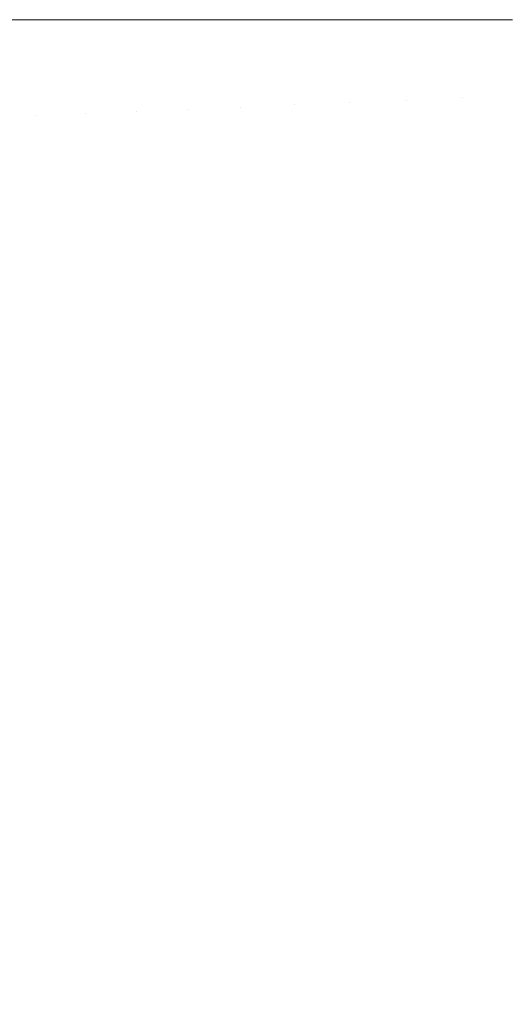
# Model space of a CAD drawing. Header units: centimetres. Extents: x -26.3 to 27.5, y 5.9 to 64.6.
# Tile 137 of 256: x -8.1461 to -8.1118, y 6.3313 to 6.4002. Entities that reach past the tile are written whole.
import ezdxf

# ---------------------------------------------------------------- set-up
doc = ezdxf.new("R2010")
doc.units = ezdxf.units.CM
doc.header["$LTSCALE"] = 2.54
doc.layers.add('Lucido design-1', color=7, linetype='Continuous')

# ---------------------------------------------------------------- blocks, each defined once
blk = doc.blocks.new('Gruppo-3-1')
at = {"color": 7, "linetype": 'Continuous', "lineweight": 9}
for points in [[(-25.986537, 7.600212, -743.114164), (-25.986537, 6.000212, -743.114164), (27.113463, 6.000212, -743.114164), (27.113463, 7.600212, -743.114164)], [(-25.986537, 7.600212, -779.214164), (-25.986537, 6.000212, -779.214164), (27.113463, 6.000212, -779.214164), (27.113463, 7.600212, -779.214164)]]:
    blk.add_3dface(points, dxfattribs=at)
for points, invisible_edges in [([(-8.144942, 6.393483, -743.533095), (-8.148259, 6.393342, -743.535599), (-8.147876, 6.400212, -743.5352), (-8.146077, 6.400212, -743.533843)], 11), ([(-8.144942, 6.393483, -779.633095), (-8.148259, 6.393342, -779.635599), (-8.147876, 6.400212, -779.6352), (-8.146077, 6.400212, -779.633843)], 11), ([(-8.146077, 6.400212, -743.533843), (-8.145085, 6.400212, -743.533095), (-8.144942, 6.393483, -743.533095)], 10), ([(-8.146077, 6.400212, -779.633843), (-8.145085, 6.400212, -779.633095), (-8.144942, 6.393483, -779.633095)], 10), ([(-8.141521, 6.393628, -743.530729), (-8.144942, 6.393483, -743.533095), (-8.145085, 6.400212, -743.533095), (-8.14262, 6.400212, -743.531391)], 11), ([(-8.141521, 6.393628, -779.630729), (-8.144942, 6.393483, -779.633095), (-8.145085, 6.400212, -779.633095), (-8.14262, 6.400212, -779.631391)], 11), ([(-8.14262, 6.400212, -743.531391), (-8.141661, 6.400212, -743.530729), (-8.141521, 6.393628, -743.530729)], 10), ([(-8.14262, 6.400212, -779.631391), (-8.141661, 6.400212, -779.630729), (-8.141521, 6.393628, -779.630729)], 10), ([(-8.138001, 6.393778, -743.528505), (-8.141521, 6.393628, -743.530729), (-8.141661, 6.400212, -743.530729), (-8.139057, 6.400212, -743.529086)], 11), ([(-8.138001, 6.393778, -779.628505), (-8.141521, 6.393628, -779.630729), (-8.141661, 6.400212, -779.630729), (-8.139057, 6.400212, -779.629086)], 11), ([(-8.139057, 6.400212, -743.529086), (-8.138138, 6.400212, -743.528505), (-8.138001, 6.393778, -743.528505)], 10), ([(-8.139057, 6.400212, -779.629086), (-8.138138, 6.400212, -779.628505), (-8.138001, 6.393778, -779.628505)], 10), ([(-8.134389, 6.393931, -743.526429), (-8.138001, 6.393778, -743.528505), (-8.138138, 6.400212, -743.528505), (-8.135396, 6.400212, -743.52693)], 11), ([(-8.134389, 6.393931, -779.626429), (-8.138001, 6.393778, -779.628505), (-8.138138, 6.400212, -779.628505), (-8.135396, 6.400212, -779.62693)], 11), ([(-8.135396, 6.400212, -743.52693), (-8.134522, 6.400212, -743.526429), (-8.134389, 6.393931, -743.526429)], 10), ([(-8.135396, 6.400212, -779.62693), (-8.134522, 6.400212, -779.626429), (-8.134389, 6.393931, -779.626429)], 10), ([(-8.130689, 6.394088, -743.524503), (-8.134389, 6.393931, -743.526429), (-8.134522, 6.400212, -743.526429), (-8.131641, 6.400212, -743.52493)], 11), ([(-8.130689, 6.394088, -779.624503), (-8.134389, 6.393931, -779.626429), (-8.134522, 6.400212, -779.626429), (-8.131641, 6.400212, -779.62493)], 11), ([(-8.131641, 6.400212, -743.52493), (-8.130819, 6.400212, -743.524503), (-8.130689, 6.394088, -743.524503)], 10), ([(-8.131641, 6.400212, -779.62493), (-8.130819, 6.400212, -779.624503), (-8.130689, 6.394088, -779.624503)], 10), ([(-8.12691, 6.394249, -743.522732), (-8.130689, 6.394088, -743.524503), (-8.130819, 6.400212, -743.524503), (-8.1278, 6.400212, -743.523089)], 11), ([(-8.12691, 6.394249, -779.622732), (-8.130689, 6.394088, -779.624503), (-8.130819, 6.400212, -779.624503), (-8.1278, 6.400212, -779.623089)], 11), ([(-8.1278, 6.400212, -743.523089), (-8.127036, 6.400212, -743.522732), (-8.12691, 6.394249, -743.522732)], 10), ([(-8.1278, 6.400212, -779.623089), (-8.127036, 6.400212, -779.622732), (-8.12691, 6.394249, -779.622732)], 10), ([(-8.123056, 6.394413, -743.521119), (-8.12691, 6.394249, -743.522732), (-8.127036, 6.400212, -743.522732), (-8.123878, 6.400212, -743.521411)], 11), ([(-8.123056, 6.394413, -779.621119), (-8.12691, 6.394249, -779.622732), (-8.127036, 6.400212, -779.622732), (-8.123878, 6.400212, -779.621411)], 11), ([(-8.123878, 6.400212, -743.521411), (-8.123179, 6.400212, -743.521119), (-8.123056, 6.394413, -743.521119)], 10), ([(-8.123878, 6.400212, -779.621411), (-8.123179, 6.400212, -779.621119), (-8.123056, 6.394413, -779.621119)], 10), ([(-8.119134, 6.394579, -743.519667), (-8.123056, 6.394413, -743.521119), (-8.123179, 6.400212, -743.521119), (-8.119883, 6.400212, -743.5199)], 11), ([(-8.119134, 6.394579, -779.619667), (-8.123056, 6.394413, -779.621119), (-8.123179, 6.400212, -779.621119), (-8.119883, 6.400212, -779.6199)], 11), ([(-8.119883, 6.400212, -743.5199), (-8.119254, 6.400212, -743.519667), (-8.119134, 6.394579, -743.519667)], 10), ([(-8.119883, 6.400212, -779.6199), (-8.119254, 6.400212, -779.619667), (-8.119134, 6.394579, -779.619667)], 10), ([(-8.115152, 6.394749, -743.51838), (-8.119134, 6.394579, -743.519667), (-8.119254, 6.400212, -743.519667), (-8.115821, 6.400212, -743.518559)], 11), ([(-8.115152, 6.394749, -779.61838), (-8.119134, 6.394579, -779.619667), (-8.119254, 6.400212, -779.619667), (-8.115821, 6.400212, -779.618559)], 11), ([(-8.115821, 6.400212, -743.518559), (-8.115268, 6.400212, -743.51838), (-8.115152, 6.394749, -743.51838)], 10), ([(-8.115821, 6.400212, -779.618559), (-8.115268, 6.400212, -779.61838), (-8.115152, 6.394749, -779.61838)], 10), ([(-8.111115, 6.39492, -743.51726), (-8.115152, 6.394749, -743.51838), (-8.115268, 6.400212, -743.51838), (-8.111699, 6.400212, -743.517391)], 11), ([(-8.111115, 6.39492, -779.61726), (-8.115152, 6.394749, -779.61838), (-8.115268, 6.400212, -779.61838), (-8.111699, 6.400212, -779.617391)], 11), ([(-8.12653, 6.388297, -743.522732), (-8.12691, 6.394249, -743.522732), (-8.123056, 6.394413, -743.521119), (-8.122687, 6.388624, -743.521119)], 15), ([(-8.12653, 6.388297, -779.622732), (-8.12691, 6.394249, -779.622732), (-8.123056, 6.394413, -779.621119), (-8.122687, 6.388624, -779.621119)], 15), ([(-8.122687, 6.388624, -743.521119), (-8.123056, 6.394413, -743.521119), (-8.119134, 6.394579, -743.519667), (-8.118776, 6.388957, -743.519667)], 15), ([(-8.122687, 6.388624, -779.621119), (-8.123056, 6.394413, -779.621119), (-8.119134, 6.394579, -779.619667), (-8.118776, 6.388957, -779.619667)], 15), ([(-8.118776, 6.388957, -743.519667), (-8.119134, 6.394579, -743.519667), (-8.115152, 6.394749, -743.51838), (-8.114804, 6.389295, -743.51838)], 15), ([(-8.118776, 6.388957, -779.619667), (-8.119134, 6.394579, -779.619667), (-8.115152, 6.394749, -779.61838), (-8.114804, 6.389295, -779.61838)], 15), ([(-8.114804, 6.389295, -743.51838), (-8.115152, 6.394749, -743.51838), (-8.111115, 6.39492, -743.51726), (-8.110778, 6.389638, -743.51726)], 15), ([(-8.114804, 6.389295, -779.61838), (-8.115152, 6.394749, -779.61838), (-8.111115, 6.39492, -779.61726), (-8.110778, 6.389638, -779.61726)], 15), ([(-8.144514, 6.386766, -743.533095), (-8.144942, 6.393483, -743.533095), (-8.141521, 6.393628, -743.530729), (-8.141102, 6.387057, -743.530729)], 15), ([(-8.144514, 6.386766, -779.633095), (-8.144942, 6.393483, -779.633095), (-8.141521, 6.393628, -779.630729), (-8.141102, 6.387057, -779.630729)], 15), ([(-8.141102, 6.387057, -743.530729), (-8.141521, 6.393628, -743.530729), (-8.138001, 6.393778, -743.528505), (-8.137592, 6.387355, -743.528505)], 15), ([(-8.141102, 6.387057, -779.630729), (-8.141521, 6.393628, -779.630729), (-8.138001, 6.393778, -779.628505), (-8.137592, 6.387355, -779.628505)], 15), ([(-8.137592, 6.387355, -743.528505), (-8.138001, 6.393778, -743.528505), (-8.134389, 6.393931, -743.526429), (-8.133989, 6.387662, -743.526429)], 15), ([(-8.137592, 6.387355, -779.628505), (-8.138001, 6.393778, -779.628505), (-8.134389, 6.393931, -779.626429), (-8.133989, 6.387662, -779.626429)], 15), ([(-8.133989, 6.387662, -743.526429), (-8.134389, 6.393931, -743.526429), (-8.130689, 6.394088, -743.524503), (-8.1303, 6.387976, -743.524503)], 15), ([(-8.133989, 6.387662, -779.626429), (-8.134389, 6.393931, -779.626429), (-8.130689, 6.394088, -779.624503), (-8.1303, 6.387976, -779.624503)], 15), ([(-8.1303, 6.387976, -743.524503), (-8.130689, 6.394088, -743.524503), (-8.12691, 6.394249, -743.522732), (-8.12653, 6.388297, -743.522732)], 15), ([(-8.1303, 6.387976, -779.624503), (-8.130689, 6.394088, -779.624503), (-8.12691, 6.394249, -779.622732), (-8.12653, 6.388297, -779.622732)], 15), ([(-8.147822, 6.386485, -743.535599), (-8.148259, 6.393342, -743.535599), (-8.144942, 6.393483, -743.533095), (-8.144514, 6.386766, -743.533095)], 15), ([(-8.147822, 6.386485, -779.635599), (-8.148259, 6.393342, -779.635599), (-8.144942, 6.393483, -779.633095), (-8.144514, 6.386766, -779.633095)], 15), ([(-8.114225, 6.383861, -743.51838), (-8.114804, 6.389295, -743.51838), (-8.110778, 6.389638, -743.51726), (-8.110218, 6.384374, -743.51726)], 15), ([(-8.114225, 6.383861, -779.61838), (-8.114804, 6.389295, -779.61838), (-8.110778, 6.389638, -779.61726), (-8.110218, 6.384374, -779.61726)], 15), ([(-8.122072, 6.382856, -743.521119), (-8.122687, 6.388624, -743.521119), (-8.118776, 6.388957, -743.519667), (-8.118179, 6.383355, -743.519667)], 15), ([(-8.122072, 6.382856, -779.621119), (-8.122687, 6.388624, -779.621119), (-8.118776, 6.388957, -779.619667), (-8.118179, 6.383355, -779.619667)], 15), ([(-8.118179, 6.383355, -743.519667), (-8.118776, 6.388957, -743.519667), (-8.114804, 6.389295, -743.51838), (-8.114225, 6.383861, -743.51838)], 15), ([(-8.118179, 6.383355, -779.619667), (-8.118776, 6.388957, -779.619667), (-8.114804, 6.389295, -779.61838), (-8.114225, 6.383861, -779.61838)], 15), ([(-8.129651, 6.381886, -743.524503), (-8.1303, 6.387976, -743.524503), (-8.12653, 6.388297, -743.522732), (-8.125898, 6.382366, -743.522732)], 15), ([(-8.129651, 6.381886, -779.624503), (-8.1303, 6.387976, -779.624503), (-8.12653, 6.388297, -779.622732), (-8.125898, 6.382366, -779.622732)], 15), ([(-8.125898, 6.382366, -743.522732), (-8.12653, 6.388297, -743.522732), (-8.122687, 6.388624, -743.521119), (-8.122072, 6.382856, -743.521119)], 15), ([(-8.125898, 6.382366, -779.622732), (-8.12653, 6.388297, -779.622732), (-8.122687, 6.388624, -779.621119), (-8.122072, 6.382856, -779.621119)], 15), ([(-8.13691, 6.380956, -743.528505), (-8.137592, 6.387355, -743.528505), (-8.133989, 6.387662, -743.526429), (-8.133323, 6.381415, -743.526429)], 15), ([(-8.13691, 6.380956, -779.628505), (-8.137592, 6.387355, -779.628505), (-8.133989, 6.387662, -779.626429), (-8.133323, 6.381415, -779.626429)], 15), ([(-8.133323, 6.381415, -743.526429), (-8.133989, 6.387662, -743.526429), (-8.1303, 6.387976, -743.524503), (-8.129651, 6.381886, -743.524503)], 15), ([(-8.133323, 6.381415, -779.626429), (-8.133989, 6.387662, -779.626429), (-8.1303, 6.387976, -779.624503), (-8.129651, 6.381886, -779.624503)], 15), ([(-8.147094, 6.379652, -743.535599), (-8.147822, 6.386485, -743.535599), (-8.144514, 6.386766, -743.533095), (-8.143801, 6.380074, -743.533095)], 15), ([(-8.147094, 6.379652, -779.635599), (-8.147822, 6.386485, -779.635599), (-8.144514, 6.386766, -779.633095), (-8.143801, 6.380074, -779.633095)], 15), ([(-8.143801, 6.380074, -743.533095), (-8.144514, 6.386766, -743.533095), (-8.141102, 6.387057, -743.530729), (-8.140404, 6.380509, -743.530729)], 15), ([(-8.143801, 6.380074, -779.633095), (-8.144514, 6.386766, -779.633095), (-8.141102, 6.387057, -779.630729), (-8.140404, 6.380509, -779.630729)], 15), ([(-8.140404, 6.380509, -743.530729), (-8.141102, 6.387057, -743.530729), (-8.137592, 6.387355, -743.528505), (-8.13691, 6.380956, -743.528505)], 15), ([(-8.140404, 6.380509, -779.630729), (-8.141102, 6.387057, -779.630729), (-8.137592, 6.387355, -779.628505), (-8.13691, 6.380956, -779.628505)], 15), ([(-8.113416, 6.378456, -743.51838), (-8.114225, 6.383861, -743.51838), (-8.110218, 6.384374, -743.51726), (-8.109434, 6.379139, -743.51726)], 15), ([(-8.113416, 6.378456, -779.61838), (-8.114225, 6.383861, -779.61838), (-8.110218, 6.384374, -779.61726), (-8.109434, 6.379139, -779.61726)], 15), ([(-8.121214, 6.377119, -743.521119), (-8.122072, 6.382856, -743.521119), (-8.118179, 6.383355, -743.519667), (-8.117345, 6.377783, -743.519667)], 15), ([(-8.121214, 6.377119, -779.621119), (-8.122072, 6.382856, -779.621119), (-8.118179, 6.383355, -779.619667), (-8.117345, 6.377783, -779.619667)], 15), ([(-8.117345, 6.377783, -743.519667), (-8.118179, 6.383355, -743.519667), (-8.114225, 6.383861, -743.51838), (-8.113416, 6.378456, -743.51838)], 15), ([(-8.117345, 6.377783, -779.619667), (-8.118179, 6.383355, -779.619667), (-8.114225, 6.383861, -779.61838), (-8.113416, 6.378456, -779.61838)], 15), ([(-8.125015, 6.376468, -743.522732), (-8.125898, 6.382366, -743.522732), (-8.122072, 6.382856, -743.521119), (-8.121214, 6.377119, -743.521119)], 15), ([(-8.125015, 6.376468, -779.622732), (-8.125898, 6.382366, -779.622732), (-8.122072, 6.382856, -779.621119), (-8.121214, 6.377119, -779.621119)], 15), ([(-8.128744, 6.375828, -743.524503), (-8.129651, 6.381886, -743.524503), (-8.125898, 6.382366, -743.522732), (-8.125015, 6.376468, -743.522732)], 15), ([(-8.128744, 6.375828, -779.624503), (-8.129651, 6.381886, -779.624503), (-8.125898, 6.382366, -779.622732), (-8.125015, 6.376468, -779.622732)], 15), ([(-8.135957, 6.374591, -743.528505), (-8.13691, 6.380956, -743.528505), (-8.133323, 6.381415, -743.526429), (-8.132393, 6.375202, -743.526429)], 15), ([(-8.135957, 6.374591, -779.628505), (-8.13691, 6.380956, -779.628505), (-8.133323, 6.381415, -779.626429), (-8.132393, 6.375202, -779.626429)], 15), ([(-8.132393, 6.375202, -743.526429), (-8.133323, 6.381415, -743.526429), (-8.129651, 6.381886, -743.524503), (-8.128744, 6.375828, -743.524503)], 15), ([(-8.132393, 6.375202, -779.626429), (-8.133323, 6.381415, -779.626429), (-8.129651, 6.381886, -779.624503), (-8.128744, 6.375828, -779.624503)], 15), ([(-8.139429, 6.373996, -743.530729), (-8.140404, 6.380509, -743.530729), (-8.13691, 6.380956, -743.528505), (-8.135957, 6.374591, -743.528505)], 15), ([(-8.139429, 6.373996, -779.630729), (-8.140404, 6.380509, -779.630729), (-8.13691, 6.380956, -779.628505), (-8.135957, 6.374591, -779.628505)], 15), ([(-8.146077, 6.372856, -743.535599), (-8.147094, 6.379652, -743.535599), (-8.143801, 6.380074, -743.533095), (-8.142804, 6.373417, -743.533095)], 15), ([(-8.146077, 6.372856, -779.635599), (-8.147094, 6.379652, -779.635599), (-8.143801, 6.380074, -779.633095), (-8.142804, 6.373417, -779.633095)], 15), ([(-8.142804, 6.373417, -743.533095), (-8.143801, 6.380074, -743.533095), (-8.140404, 6.380509, -743.530729), (-8.139429, 6.373996, -743.530729)], 15), ([(-8.142804, 6.373417, -779.633095), (-8.143801, 6.380074, -779.633095), (-8.140404, 6.380509, -779.630729), (-8.139429, 6.373996, -779.630729)], 15), ([(-8.149241, 6.372314, -743.538237), (-8.150278, 6.379244, -743.538237), (-8.147094, 6.379652, -743.535599), (-8.146077, 6.372856, -743.535599)], 15), ([(-8.149241, 6.372314, -779.638237), (-8.150278, 6.379244, -779.638237), (-8.147094, 6.379652, -779.635599), (-8.146077, 6.372856, -779.635599)], 15), ([(-8.112379, 6.373091, -743.51838), (-8.113416, 6.378456, -743.51838), (-8.109434, 6.379139, -743.51726), (-8.108429, 6.373942, -743.51726)], 15), ([(-8.112379, 6.373091, -779.61838), (-8.113416, 6.378456, -779.61838), (-8.109434, 6.379139, -779.61726), (-8.108429, 6.373942, -779.61726)], 15), ([(-8.116275, 6.372251, -743.519667), (-8.117345, 6.377783, -743.519667), (-8.113416, 6.378456, -743.51838), (-8.112379, 6.373091, -743.51838)], 15), ([(-8.116275, 6.372251, -779.619667), (-8.117345, 6.377783, -779.619667), (-8.113416, 6.378456, -779.61838), (-8.112379, 6.373091, -779.61838)], 15), ([(-8.120112, 6.371424, -743.521119), (-8.121214, 6.377119, -743.521119), (-8.117345, 6.377783, -743.519667), (-8.116275, 6.372251, -743.519667)], 15), ([(-8.120112, 6.371424, -779.621119), (-8.121214, 6.377119, -779.621119), (-8.117345, 6.377783, -779.619667), (-8.116275, 6.372251, -779.619667)], 15), ([(-8.123883, 6.370612, -743.522732), (-8.125015, 6.376468, -743.522732), (-8.121214, 6.377119, -743.521119), (-8.120112, 6.371424, -743.521119)], 15), ([(-8.123883, 6.370612, -779.622732), (-8.125015, 6.376468, -779.622732), (-8.121214, 6.377119, -779.621119), (-8.120112, 6.371424, -779.621119)], 15), ([(-8.127581, 6.369815, -743.524503), (-8.128744, 6.375828, -743.524503), (-8.125015, 6.376468, -743.522732), (-8.123883, 6.370612, -743.522732)], 15), ([(-8.127581, 6.369815, -779.624503), (-8.128744, 6.375828, -779.624503), (-8.125015, 6.376468, -779.622732), (-8.123883, 6.370612, -779.622732)], 15), ([(-8.131201, 6.369035, -743.526429), (-8.132393, 6.375202, -743.526429), (-8.128744, 6.375828, -743.524503), (-8.127581, 6.369815, -743.524503)], 15), ([(-8.131201, 6.369035, -779.626429), (-8.132393, 6.375202, -779.626429), (-8.128744, 6.375828, -779.624503), (-8.127581, 6.369815, -779.624503)], 15), ([(-8.134735, 6.368273, -743.528505), (-8.135957, 6.374591, -743.528505), (-8.132393, 6.375202, -743.526429), (-8.131201, 6.369035, -743.526429)], 15), ([(-8.134735, 6.368273, -779.628505), (-8.135957, 6.374591, -779.628505), (-8.132393, 6.375202, -779.626429), (-8.131201, 6.369035, -779.626429)], 15), ([(-8.138179, 6.367531, -743.530729), (-8.139429, 6.373996, -743.530729), (-8.135957, 6.374591, -743.528505), (-8.134735, 6.368273, -743.528505)], 15), ([(-8.138179, 6.367531, -779.630729), (-8.139429, 6.373996, -779.630729), (-8.135957, 6.374591, -779.628505), (-8.134735, 6.368273, -779.628505)], 15), ([(-8.141526, 6.366809, -743.533095), (-8.142804, 6.373417, -743.533095), (-8.139429, 6.373996, -743.530729), (-8.138179, 6.367531, -743.530729)], 15), ([(-8.141526, 6.366809, -779.633095), (-8.142804, 6.373417, -779.633095), (-8.139429, 6.373996, -779.630729), (-8.138179, 6.367531, -779.630729)], 15), ([(-8.111114, 6.367775, -743.51838), (-8.112379, 6.373091, -743.51838), (-8.108429, 6.373942, -743.51726), (-8.107204, 6.368793, -743.51726)], 15), ([(-8.111114, 6.367775, -779.61838), (-8.112379, 6.373091, -779.61838), (-8.108429, 6.373942, -779.61726), (-8.107204, 6.368793, -779.61726)], 15), ([(-8.144772, 6.36611, -743.535599), (-8.146077, 6.372856, -743.535599), (-8.142804, 6.373417, -743.533095), (-8.141526, 6.366809, -743.533095)], 15), ([(-8.144772, 6.36611, -779.635599), (-8.146077, 6.372856, -779.635599), (-8.142804, 6.373417, -779.633095), (-8.141526, 6.366809, -779.633095)], 15), ([(-8.114972, 6.36677, -743.519667), (-8.116275, 6.372251, -743.519667), (-8.112379, 6.373091, -743.51838), (-8.111114, 6.367775, -743.51838)], 15), ([(-8.114972, 6.36677, -779.619667), (-8.116275, 6.372251, -779.619667), (-8.112379, 6.373091, -779.61838), (-8.111114, 6.367775, -779.61838)], 15), ([(-8.14791, 6.365434, -743.538237), (-8.149241, 6.372314, -743.538237), (-8.146077, 6.372856, -743.535599), (-8.144772, 6.36611, -743.535599)], 15), ([(-8.14791, 6.365434, -779.638237), (-8.149241, 6.372314, -779.638237), (-8.146077, 6.372856, -779.635599), (-8.144772, 6.36611, -779.635599)], 15), ([(-8.11877, 6.365781, -743.521119), (-8.120112, 6.371424, -743.521119), (-8.116275, 6.372251, -743.519667), (-8.114972, 6.36677, -743.519667)], 15), ([(-8.11877, 6.365781, -779.621119), (-8.120112, 6.371424, -779.621119), (-8.116275, 6.372251, -779.619667), (-8.114972, 6.36677, -779.619667)], 15), ([(-8.122503, 6.364809, -743.522732), (-8.123883, 6.370612, -743.522732), (-8.120112, 6.371424, -743.521119), (-8.11877, 6.365781, -743.521119)], 15), ([(-8.122503, 6.364809, -779.622732), (-8.123883, 6.370612, -779.622732), (-8.120112, 6.371424, -779.621119), (-8.11877, 6.365781, -779.621119)], 15), ([(-8.126164, 6.363856, -743.524503), (-8.127581, 6.369815, -743.524503), (-8.123883, 6.370612, -743.522732), (-8.122503, 6.364809, -743.522732)], 15), ([(-8.126164, 6.363856, -779.624503), (-8.127581, 6.369815, -779.624503), (-8.123883, 6.370612, -779.622732), (-8.122503, 6.364809, -779.622732)], 15), ([(-8.129747, 6.362923, -743.526429), (-8.131201, 6.369035, -743.526429), (-8.127581, 6.369815, -743.524503), (-8.126164, 6.363856, -743.524503)], 15), ([(-8.129747, 6.362923, -779.626429), (-8.131201, 6.369035, -779.626429), (-8.127581, 6.369815, -779.624503), (-8.126164, 6.363856, -779.624503)], 15), ([(-8.133246, 6.362012, -743.528505), (-8.134735, 6.368273, -743.528505), (-8.131201, 6.369035, -743.526429), (-8.129747, 6.362923, -743.526429)], 15), ([(-8.133246, 6.362012, -779.628505), (-8.134735, 6.368273, -779.628505), (-8.131201, 6.369035, -779.626429), (-8.129747, 6.362923, -779.626429)], 15), ([(-8.136655, 6.361124, -743.530729), (-8.138179, 6.367531, -743.530729), (-8.134735, 6.368273, -743.528505), (-8.133246, 6.362012, -743.528505)], 15), ([(-8.136655, 6.361124, -779.630729), (-8.138179, 6.367531, -779.630729), (-8.134735, 6.368273, -779.628505), (-8.133246, 6.362012, -779.628505)], 15), ([(-8.139969, 6.360262, -743.533095), (-8.141526, 6.366809, -743.533095), (-8.138179, 6.367531, -743.530729), (-8.136655, 6.361124, -743.530729)], 15), ([(-8.139969, 6.360262, -779.633095), (-8.141526, 6.366809, -779.633095), (-8.138179, 6.367531, -779.630729), (-8.136655, 6.361124, -779.630729)], 15), ([(-8.113437, 6.36135, -743.519667), (-8.114972, 6.36677, -743.519667), (-8.111114, 6.367775, -743.51838), (-8.109625, 6.362517, -743.51838)], 15), ([(-8.113437, 6.36135, -779.619667), (-8.114972, 6.36677, -779.619667), (-8.111114, 6.367775, -779.61838), (-8.109625, 6.362517, -779.61838)], 15), ([(-8.143182, 6.359425, -743.535599), (-8.144772, 6.36611, -743.535599), (-8.141526, 6.366809, -743.533095), (-8.139969, 6.360262, -743.533095)], 15), ([(-8.143182, 6.359425, -779.635599), (-8.144772, 6.36611, -779.635599), (-8.141526, 6.366809, -779.633095), (-8.139969, 6.360262, -779.633095)], 15), ([(-8.11719, 6.3602, -743.521119), (-8.11877, 6.365781, -743.521119), (-8.114972, 6.36677, -743.519667), (-8.113437, 6.36135, -743.519667)], 15), ([(-8.11719, 6.3602, -779.621119), (-8.11877, 6.365781, -779.621119), (-8.114972, 6.36677, -779.619667), (-8.113437, 6.36135, -779.619667)], 15), ([(-8.146289, 6.358616, -743.538237), (-8.14791, 6.365434, -743.538237), (-8.144772, 6.36611, -743.535599), (-8.143182, 6.359425, -743.535599)], 15), ([(-8.146289, 6.358616, -779.638237), (-8.14791, 6.365434, -779.638237), (-8.144772, 6.36611, -779.635599), (-8.143182, 6.359425, -779.635599)], 15), ([(-8.120878, 6.359071, -743.522732), (-8.122503, 6.364809, -743.522732), (-8.11877, 6.365781, -743.521119), (-8.11719, 6.3602, -743.521119)], 15), ([(-8.120878, 6.359071, -779.622732), (-8.122503, 6.364809, -779.622732), (-8.11877, 6.365781, -779.621119), (-8.11719, 6.3602, -779.621119)], 15), ([(-8.124495, 6.357963, -743.524503), (-8.126164, 6.363856, -743.524503), (-8.122503, 6.364809, -743.522732), (-8.120878, 6.359071, -743.522732)], 15), ([(-8.124495, 6.357963, -779.624503), (-8.126164, 6.363856, -779.624503), (-8.122503, 6.364809, -779.622732), (-8.120878, 6.359071, -779.622732)], 15), ([(-8.128035, 6.356879, -743.526429), (-8.129747, 6.362923, -743.526429), (-8.126164, 6.363856, -743.524503), (-8.124495, 6.357963, -743.524503)], 15), ([(-8.128035, 6.356879, -779.626429), (-8.129747, 6.362923, -779.626429), (-8.126164, 6.363856, -779.624503), (-8.124495, 6.357963, -779.624503)], 15), ([(-8.131493, 6.35582, -743.528505), (-8.133246, 6.362012, -743.528505), (-8.129747, 6.362923, -743.526429), (-8.128035, 6.356879, -743.526429)], 15), ([(-8.131493, 6.35582, -779.628505), (-8.133246, 6.362012, -779.628505), (-8.129747, 6.362923, -779.626429), (-8.128035, 6.356879, -779.626429)], 15), ([(-8.134861, 6.354788, -743.530729), (-8.136655, 6.361124, -743.530729), (-8.133246, 6.362012, -743.528505), (-8.131493, 6.35582, -743.528505)], 15), ([(-8.134861, 6.354788, -779.630729), (-8.136655, 6.361124, -779.630729), (-8.133246, 6.362012, -779.628505), (-8.131493, 6.35582, -779.628505)], 15), ([(-8.111673, 6.355999, -743.519667), (-8.113437, 6.36135, -743.519667), (-8.109625, 6.362517, -743.51838), (-8.107914, 6.357327, -743.51838)], 15), ([(-8.111673, 6.355999, -779.619667), (-8.113437, 6.36135, -779.619667), (-8.109625, 6.362517, -779.61838), (-8.107914, 6.357327, -779.61838)], 15), ([(-8.115374, 6.354691, -743.521119), (-8.11719, 6.3602, -743.521119), (-8.113437, 6.36135, -743.519667), (-8.111673, 6.355999, -743.519667)], 15), ([(-8.115374, 6.354691, -779.621119), (-8.11719, 6.3602, -779.621119), (-8.113437, 6.36135, -779.619667), (-8.111673, 6.355999, -779.619667)], 15), ([(-8.138135, 6.353786, -743.533095), (-8.139969, 6.360262, -743.533095), (-8.136655, 6.361124, -743.530729), (-8.134861, 6.354788, -743.530729)], 15), ([(-8.138135, 6.353786, -779.633095), (-8.139969, 6.360262, -779.633095), (-8.136655, 6.361124, -779.630729), (-8.134861, 6.354788, -779.630729)], 15), ([(-8.14131, 6.352814, -743.535599), (-8.143182, 6.359425, -743.535599), (-8.139969, 6.360262, -743.533095), (-8.138135, 6.353786, -743.533095)], 15), ([(-8.14131, 6.352814, -779.635599), (-8.143182, 6.359425, -779.635599), (-8.139969, 6.360262, -779.633095), (-8.138135, 6.353786, -779.633095)], 15), ([(-8.119011, 6.353406, -743.522732), (-8.120878, 6.359071, -743.522732), (-8.11719, 6.3602, -743.521119), (-8.115374, 6.354691, -743.521119)], 15), ([(-8.119011, 6.353406, -779.622732), (-8.120878, 6.359071, -779.622732), (-8.11719, 6.3602, -779.621119), (-8.115374, 6.354691, -779.621119)], 15), ([(-8.144379, 6.351873, -743.538237), (-8.146289, 6.358616, -743.538237), (-8.143182, 6.359425, -743.535599), (-8.14131, 6.352814, -743.535599)], 15), ([(-8.144379, 6.351873, -779.638237), (-8.146289, 6.358616, -779.638237), (-8.143182, 6.359425, -779.635599), (-8.14131, 6.352814, -779.635599)], 15), ([(-8.147339, 6.350967, -743.541004), (-8.149284, 6.357836, -743.541004), (-8.146289, 6.358616, -743.538237), (-8.144379, 6.351873, -743.538237)], 15), ([(-8.147339, 6.350967, -779.641004), (-8.149284, 6.357836, -779.641004), (-8.146289, 6.358616, -779.638237), (-8.144379, 6.351873, -779.638237)], 15), ([(-8.122578, 6.352146, -743.524503), (-8.124495, 6.357963, -743.524503), (-8.120878, 6.359071, -743.522732), (-8.119011, 6.353406, -743.522732)], 15), ([(-8.122578, 6.352146, -779.624503), (-8.124495, 6.357963, -779.624503), (-8.120878, 6.359071, -779.622732), (-8.119011, 6.353406, -779.622732)], 15), ([(-8.126069, 6.350912, -743.526429), (-8.128035, 6.356879, -743.526429), (-8.124495, 6.357963, -743.524503), (-8.122578, 6.352146, -743.524503)], 15), ([(-8.126069, 6.350912, -779.626429), (-8.128035, 6.356879, -779.626429), (-8.124495, 6.357963, -779.624503), (-8.122578, 6.352146, -779.624503)], 15), ([(-8.129478, 6.349708, -743.528505), (-8.131493, 6.35582, -743.528505), (-8.128035, 6.356879, -743.526429), (-8.126069, 6.350912, -743.526429)], 15), ([(-8.129478, 6.349708, -779.628505), (-8.131493, 6.35582, -779.628505), (-8.128035, 6.356879, -779.626429), (-8.126069, 6.350912, -779.626429)], 15), ([(-8.1328, 6.348534, -743.530729), (-8.134861, 6.354788, -743.530729), (-8.131493, 6.35582, -743.528505), (-8.129478, 6.349708, -743.528505)], 15), ([(-8.1328, 6.348534, -779.630729), (-8.134861, 6.354788, -779.630729), (-8.131493, 6.35582, -779.628505), (-8.129478, 6.349708, -779.628505)], 15), ([(-8.113326, 6.349264, -743.521119), (-8.115374, 6.354691, -743.521119), (-8.111673, 6.355999, -743.519667), (-8.109684, 6.350728, -743.519667)], 15), ([(-8.113326, 6.349264, -779.621119), (-8.115374, 6.354691, -779.621119), (-8.111673, 6.355999, -779.619667), (-8.109684, 6.350728, -779.619667)], 15), ([(-8.136028, 6.347394, -743.533095), (-8.138135, 6.353786, -743.533095), (-8.134861, 6.354788, -743.530729), (-8.1328, 6.348534, -743.530729)], 15), ([(-8.136028, 6.347394, -779.633095), (-8.138135, 6.353786, -779.633095), (-8.134861, 6.354788, -779.630729), (-8.1328, 6.348534, -779.630729)], 15), ([(-8.116905, 6.347826, -743.522732), (-8.119011, 6.353406, -743.522732), (-8.115374, 6.354691, -743.521119), (-8.113326, 6.349264, -743.521119)], 15), ([(-8.116905, 6.347826, -779.622732), (-8.119011, 6.353406, -779.622732), (-8.115374, 6.354691, -779.621119), (-8.113326, 6.349264, -779.621119)], 15), ([(-8.139159, 6.346288, -743.535599), (-8.14131, 6.352814, -743.535599), (-8.138135, 6.353786, -743.533095), (-8.136028, 6.347394, -743.533095)], 15), ([(-8.139159, 6.346288, -779.635599), (-8.14131, 6.352814, -779.635599), (-8.138135, 6.353786, -779.633095), (-8.136028, 6.347394, -779.633095)], 15), ([(-8.120415, 6.346415, -743.524503), (-8.122578, 6.352146, -743.524503), (-8.119011, 6.353406, -743.522732), (-8.116905, 6.347826, -743.522732)], 15), ([(-8.120415, 6.346415, -779.624503), (-8.122578, 6.352146, -779.624503), (-8.119011, 6.353406, -779.622732), (-8.116905, 6.347826, -779.622732)], 15), ([(-8.142185, 6.345218, -743.538237), (-8.144379, 6.351873, -743.538237), (-8.14131, 6.352814, -743.535599), (-8.139159, 6.346288, -743.535599)], 15), ([(-8.142185, 6.345218, -779.638237), (-8.144379, 6.351873, -779.638237), (-8.14131, 6.352814, -779.635599), (-8.139159, 6.346288, -779.635599)], 15), ([(-8.145104, 6.344187, -743.541004), (-8.147339, 6.350967, -743.541004), (-8.144379, 6.351873, -743.538237), (-8.142185, 6.345218, -743.538237)], 15), ([(-8.145104, 6.344187, -779.641004), (-8.147339, 6.350967, -779.641004), (-8.144379, 6.351873, -779.638237), (-8.142185, 6.345218, -779.638237)], 15), ([(-8.123851, 6.345035, -743.526429), (-8.126069, 6.350912, -743.526429), (-8.122578, 6.352146, -743.524503), (-8.120415, 6.346415, -743.524503)], 15), ([(-8.123851, 6.345035, -779.626429), (-8.126069, 6.350912, -779.626429), (-8.122578, 6.352146, -779.624503), (-8.120415, 6.346415, -779.624503)], 15), ([(-8.147497, 6.343341, -743.543453), (-8.149765, 6.350224, -743.543453), (-8.147339, 6.350967, -743.541004), (-8.145104, 6.344187, -743.541004)], 15), ([(-8.147497, 6.343341, -779.643453), (-8.149765, 6.350224, -779.643453), (-8.147339, 6.350967, -779.641004), (-8.145104, 6.344187, -779.641004)], 15), ([(-8.127206, 6.343687, -743.528505), (-8.129478, 6.349708, -743.528505), (-8.126069, 6.350912, -743.526429), (-8.123851, 6.345035, -743.526429)], 15), ([(-8.127206, 6.343687, -779.628505), (-8.129478, 6.349708, -779.628505), (-8.126069, 6.350912, -779.626429), (-8.123851, 6.345035, -779.626429)], 15), ([(-8.111049, 6.343929, -743.521119), (-8.113326, 6.349264, -743.521119), (-8.109684, 6.350728, -743.519667), (-8.107473, 6.345546, -743.519667)], 15), ([(-8.111049, 6.343929, -779.621119), (-8.113326, 6.349264, -779.621119), (-8.109684, 6.350728, -779.619667), (-8.107473, 6.345546, -779.619667)], 15), ([(-8.130475, 6.342373, -743.530729), (-8.1328, 6.348534, -743.530729), (-8.129478, 6.349708, -743.528505), (-8.127206, 6.343687, -743.528505)], 15), ([(-8.130475, 6.342373, -779.630729), (-8.1328, 6.348534, -779.630729), (-8.129478, 6.349708, -779.628505), (-8.127206, 6.343687, -779.628505)], 15), ([(-8.114564, 6.34234, -743.522732), (-8.116905, 6.347826, -743.522732), (-8.113326, 6.349264, -743.521119), (-8.111049, 6.343929, -743.521119)], 15), ([(-8.114564, 6.34234, -779.622732), (-8.116905, 6.347826, -779.622732), (-8.113326, 6.349264, -779.621119), (-8.111049, 6.343929, -779.621119)], 15), ([(-8.133652, 6.341097, -743.533095), (-8.136028, 6.347394, -743.533095), (-8.1328, 6.348534, -743.530729), (-8.130475, 6.342373, -743.530729)], 15), ([(-8.133652, 6.341097, -779.633095), (-8.136028, 6.347394, -779.633095), (-8.1328, 6.348534, -779.630729), (-8.130475, 6.342373, -779.630729)], 15), ([(-8.118011, 6.340782, -743.524503), (-8.120415, 6.346415, -743.524503), (-8.116905, 6.347826, -743.522732), (-8.114564, 6.34234, -743.522732)], 15), ([(-8.118011, 6.340782, -779.624503), (-8.120415, 6.346415, -779.624503), (-8.116905, 6.347826, -779.622732), (-8.114564, 6.34234, -779.622732)], 15), ([(-8.136732, 6.339859, -743.535599), (-8.139159, 6.346288, -743.535599), (-8.136028, 6.347394, -743.533095), (-8.133652, 6.341097, -743.533095)], 15), ([(-8.136732, 6.339859, -779.635599), (-8.139159, 6.346288, -779.635599), (-8.136028, 6.347394, -779.633095), (-8.133652, 6.341097, -779.633095)], 15), ([(-8.139711, 6.338662, -743.538237), (-8.142185, 6.345218, -743.538237), (-8.139159, 6.346288, -743.535599), (-8.136732, 6.339859, -743.535599)], 15), ([(-8.139711, 6.338662, -779.638237), (-8.142185, 6.345218, -779.638237), (-8.139159, 6.346288, -779.635599), (-8.136732, 6.339859, -779.635599)], 15), ([(-8.121385, 6.339257, -743.526429), (-8.123851, 6.345035, -743.526429), (-8.120415, 6.346415, -743.524503), (-8.118011, 6.340782, -743.524503)], 15), ([(-8.121385, 6.339257, -779.626429), (-8.123851, 6.345035, -779.626429), (-8.120415, 6.346415, -779.624503), (-8.118011, 6.340782, -779.624503)], 15), ([(-8.142583, 6.337508, -743.541004), (-8.145104, 6.344187, -743.541004), (-8.142185, 6.345218, -743.538237), (-8.139711, 6.338662, -743.538237)], 15), ([(-8.142583, 6.337508, -779.641004), (-8.145104, 6.344187, -779.641004), (-8.142185, 6.345218, -779.638237), (-8.139711, 6.338662, -779.638237)], 15), ([(-8.12468, 6.337768, -743.528505), (-8.127206, 6.343687, -743.528505), (-8.123851, 6.345035, -743.526429), (-8.121385, 6.339257, -743.526429)], 15), ([(-8.12468, 6.337768, -779.628505), (-8.127206, 6.343687, -779.628505), (-8.123851, 6.345035, -779.626429), (-8.121385, 6.339257, -779.626429)], 15), ([(-8.144938, 6.336561, -743.543453), (-8.147497, 6.343341, -743.543453), (-8.145104, 6.344187, -743.541004), (-8.142583, 6.337508, -743.541004)], 15), ([(-8.144938, 6.336561, -779.643453), (-8.147497, 6.343341, -779.643453), (-8.145104, 6.344187, -779.641004), (-8.142583, 6.337508, -779.641004)], 15), ([(-8.1476, 6.335492, -743.546444), (-8.150202, 6.342386, -743.546444), (-8.147497, 6.343341, -743.543453), (-8.144938, 6.336561, -743.543453)], 15), ([(-8.1476, 6.335492, -779.646444), (-8.150202, 6.342386, -779.646444), (-8.147497, 6.343341, -779.643453), (-8.144938, 6.336561, -779.643453)], 15), ([(-8.12789, 6.336317, -743.530729), (-8.130475, 6.342373, -743.530729), (-8.127206, 6.343687, -743.528505), (-8.12468, 6.337768, -743.528505)], 15), ([(-8.12789, 6.336317, -779.630729), (-8.130475, 6.342373, -779.630729), (-8.127206, 6.343687, -779.628505), (-8.12468, 6.337768, -779.628505)], 15), ([(-8.111993, 6.336959, -743.522732), (-8.114564, 6.34234, -743.522732), (-8.111049, 6.343929, -743.521119), (-8.108548, 6.338695, -743.521119)], 15), ([(-8.111993, 6.336959, -779.622732), (-8.114564, 6.34234, -779.622732), (-8.111049, 6.343929, -779.621119), (-8.108548, 6.338695, -779.621119)], 15), ([(-8.13101, 6.334906, -743.533095), (-8.133652, 6.341097, -743.533095), (-8.130475, 6.342373, -743.530729), (-8.12789, 6.336317, -743.530729)], 15), ([(-8.13101, 6.334906, -779.633095), (-8.133652, 6.341097, -779.633095), (-8.130475, 6.342373, -779.630729), (-8.12789, 6.336317, -779.630729)], 15), ([(-8.115371, 6.335256, -743.524503), (-8.118011, 6.340782, -743.524503), (-8.114564, 6.34234, -743.522732), (-8.111993, 6.336959, -743.522732)], 15), ([(-8.115371, 6.335256, -779.624503), (-8.118011, 6.340782, -779.624503), (-8.114564, 6.34234, -779.622732), (-8.111993, 6.336959, -779.622732)], 15), ([(-8.134036, 6.333539, -743.535599), (-8.136732, 6.339859, -743.535599), (-8.133652, 6.341097, -743.533095), (-8.13101, 6.334906, -743.533095)], 15), ([(-8.134036, 6.333539, -779.635599), (-8.136732, 6.339859, -779.635599), (-8.133652, 6.341097, -779.633095), (-8.13101, 6.334906, -779.633095)], 15), ([(-8.118677, 6.333589, -743.526429), (-8.121385, 6.339257, -743.526429), (-8.118011, 6.340782, -743.524503), (-8.115371, 6.335256, -743.524503)], 15), ([(-8.118677, 6.333589, -779.626429), (-8.121385, 6.339257, -779.626429), (-8.118011, 6.340782, -779.624503), (-8.115371, 6.335256, -779.624503)], 15), ([(-8.136961, 6.332216, -743.538237), (-8.139711, 6.338662, -743.538237), (-8.136732, 6.339859, -743.535599), (-8.134036, 6.333539, -743.535599)], 15), ([(-8.136961, 6.332216, -779.638237), (-8.139711, 6.338662, -779.638237), (-8.136732, 6.339859, -779.635599), (-8.134036, 6.333539, -779.635599)], 15), ([(-8.121905, 6.331961, -743.528505), (-8.12468, 6.337768, -743.528505), (-8.121385, 6.339257, -743.526429), (-8.118677, 6.333589, -743.526429)], 15), ([(-8.121905, 6.331961, -779.628505), (-8.12468, 6.337768, -779.628505), (-8.121385, 6.339257, -779.626429), (-8.118677, 6.333589, -779.626429)], 15), ([(-8.139781, 6.330941, -743.541004), (-8.142583, 6.337508, -743.541004), (-8.139711, 6.338662, -743.538237), (-8.136961, 6.332216, -743.538237)], 15), ([(-8.139781, 6.330941, -779.641004), (-8.142583, 6.337508, -779.641004), (-8.139711, 6.338662, -779.638237), (-8.136961, 6.332216, -779.638237)], 15), ([(-8.109195, 6.331691, -743.522732), (-8.111993, 6.336959, -743.522732), (-8.108548, 6.338695, -743.521119), (-8.105827, 6.333573, -743.521119)], 15), ([(-8.109195, 6.331691, -779.622732), (-8.111993, 6.336959, -779.622732), (-8.108548, 6.338695, -779.621119), (-8.105827, 6.333573, -779.621119)], 15), ([(-8.142094, 6.329896, -743.543453), (-8.144938, 6.336561, -743.543453), (-8.142583, 6.337508, -743.541004), (-8.139781, 6.330941, -743.541004)], 15), ([(-8.142094, 6.329896, -779.643453), (-8.144938, 6.336561, -779.643453), (-8.142583, 6.337508, -779.641004), (-8.139781, 6.330941, -779.641004)], 15), ([(-8.125051, 6.330375, -743.530729), (-8.12789, 6.336317, -743.530729), (-8.12468, 6.337768, -743.528505), (-8.121905, 6.331961, -743.528505)], 15), ([(-8.125051, 6.330375, -779.630729), (-8.12789, 6.336317, -779.630729), (-8.12468, 6.337768, -779.628505), (-8.121905, 6.331961, -779.628505)], 15), ([(-8.144708, 6.328714, -743.546444), (-8.1476, 6.335492, -743.546444), (-8.144938, 6.336561, -743.543453), (-8.142094, 6.329896, -743.543453)], 15), ([(-8.144708, 6.328714, -779.646444), (-8.1476, 6.335492, -779.646444), (-8.144938, 6.336561, -779.643453), (-8.142094, 6.329896, -779.643453)], 15), ([(-8.112498, 6.329846, -743.524503), (-8.115371, 6.335256, -743.524503), (-8.111993, 6.336959, -743.522732), (-8.109195, 6.331691, -743.522732)], 15), ([(-8.112498, 6.329846, -779.624503), (-8.115371, 6.335256, -779.624503), (-8.111993, 6.336959, -779.622732), (-8.109195, 6.331691, -779.622732)], 15), ([(-8.128109, 6.328833, -743.533095), (-8.13101, 6.334906, -743.533095), (-8.12789, 6.336317, -743.530729), (-8.125051, 6.330375, -743.530729)], 15), ([(-8.128109, 6.328833, -779.633095), (-8.13101, 6.334906, -779.633095), (-8.12789, 6.336317, -779.630729), (-8.125051, 6.330375, -779.630729)], 15), ([(-8.147206, 6.327585, -743.549548), (-8.150143, 6.33447, -743.549548), (-8.1476, 6.335492, -743.546444), (-8.144708, 6.328714, -743.546444)], 15), ([(-8.147206, 6.327585, -779.649548), (-8.150143, 6.33447, -779.649548), (-8.1476, 6.335492, -779.646444), (-8.144708, 6.328714, -779.646444)], 15), ([(-8.11573, 6.328041, -743.526429), (-8.118677, 6.333589, -743.526429), (-8.115371, 6.335256, -743.524503), (-8.112498, 6.329846, -743.524503)], 15), ([(-8.11573, 6.328041, -779.626429), (-8.118677, 6.333589, -779.626429), (-8.115371, 6.335256, -779.624503), (-8.112498, 6.329846, -779.624503)], 15), ([(-8.131073, 6.327339, -743.535599), (-8.134036, 6.333539, -743.535599), (-8.13101, 6.334906, -743.533095), (-8.128109, 6.328833, -743.533095)], 15), ([(-8.131073, 6.327339, -779.635599), (-8.134036, 6.333539, -779.635599), (-8.13101, 6.334906, -779.633095), (-8.128109, 6.328833, -779.633095)], 15), ([(-8.13394, 6.325893, -743.538237), (-8.136961, 6.332216, -743.538237), (-8.134036, 6.333539, -743.535599), (-8.131073, 6.327339, -743.535599)], 15), ([(-8.13394, 6.325893, -779.638237), (-8.136961, 6.332216, -779.638237), (-8.134036, 6.333539, -779.635599), (-8.131073, 6.327339, -779.635599)], 15), ([(-8.118887, 6.326277, -743.528505), (-8.121905, 6.331961, -743.528505), (-8.118677, 6.333589, -743.526429), (-8.11573, 6.328041, -743.526429)], 15), ([(-8.118887, 6.326277, -779.628505), (-8.121905, 6.331961, -779.628505), (-8.118677, 6.333589, -779.626429), (-8.11573, 6.328041, -779.626429)], 15), ([(-8.136703, 6.3245, -743.541004), (-8.139781, 6.330941, -743.541004), (-8.136961, 6.332216, -743.538237), (-8.13394, 6.325893, -743.538237)], 15), ([(-8.136703, 6.3245, -779.641004), (-8.139781, 6.330941, -779.641004), (-8.136961, 6.332216, -779.638237), (-8.13394, 6.325893, -779.638237)], 15), ([(-8.121962, 6.324559, -743.530729), (-8.125051, 6.330375, -743.530729), (-8.121905, 6.331961, -743.528505), (-8.118887, 6.326277, -743.528505)], 15), ([(-8.121962, 6.324559, -779.630729), (-8.125051, 6.330375, -779.630729), (-8.121905, 6.331961, -779.628505), (-8.118887, 6.326277, -779.628505)], 15), ([(-8.109398, 6.324564, -743.524503), (-8.112498, 6.329846, -743.524503), (-8.109195, 6.331691, -743.522732), (-8.106176, 6.326547, -743.522732)], 15), ([(-8.109398, 6.324564, -779.624503), (-8.112498, 6.329846, -779.624503), (-8.109195, 6.331691, -779.622732), (-8.106176, 6.326547, -779.622732)], 15)]:
    blk.add_3dface(points, dxfattribs=dict(at, invisible_edges=invisible_edges))
blk = doc.blocks.new('Gruppo-4-1')
at = {"color": 7}
blk.add_blockref('Gruppo-3-1', (0, 0), dxfattribs=at)

msp = doc.modelspace()

# ---------------------------------------------------------------- block references
at = {"layer": 'Lucido design-1', "color": 7}
msp.add_blockref('Gruppo-4-1', (0, 0), dxfattribs=at)

doc.saveas('drawing.dxf')
